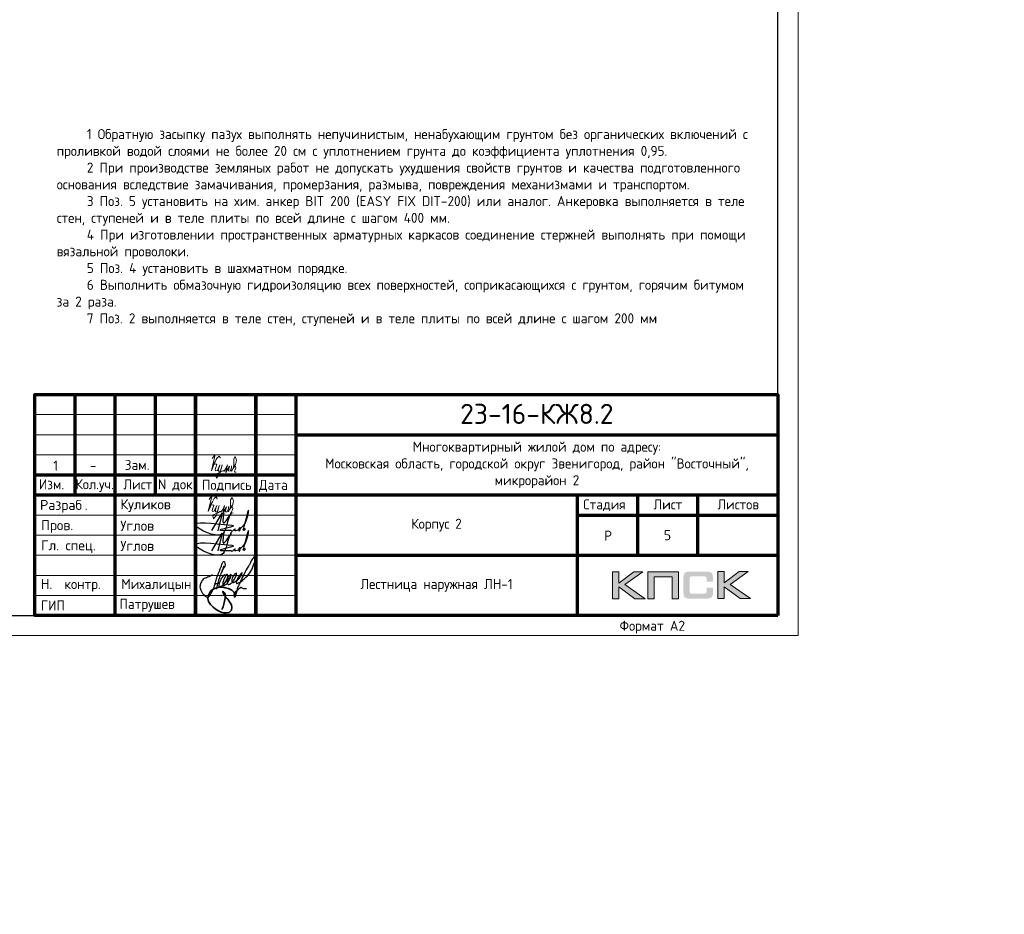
# Model space of a CAD drawing. Header units: millimetres. Extents: x 130535 to 3472113, y -52734 to 121434.
# Tile 40 of 100: x 514715 to 539227, y -14727 to 7540. Entities that reach past the tile are written whole.
import ezdxf
from ezdxf import colors
from ezdxf.entities.mleader import LeaderData, LeaderLine
from ezdxf.enums import TextEntityAlignment as Align
from ezdxf.math import Vec2, Vec3

# ---------------------------------------------------------------- set-up
doc = ezdxf.new("R2010")
doc.units = ezdxf.units.MM
for name, color, linetype, lineweight in [('0.15', 252, 'Continuous', 15), ('Standard', 7, 'Continuous', 25), ('АС-Таблицы', 7, 'Continuous', 20), ('Выноски', 20, 'Continuous', 20), ('РАЗМЕРЫ', 1, 'Continuous', 9), ('Рамка', 7, 'Continuous', 70), ('Символы 0.20', 1, 'Continuous', 20), ('Текст', 7, 'Continuous', 25), ('Текст 0.25', 82, 'Continuous', 25), ('ТОНКИЕ', 7, 'Continuous', 9)]:
    doc.layers.add(name, color=color, linetype=linetype, lineweight=lineweight)
doc.layers.add('ТОЛСТЫЕ_ОСНОВНЫЕ', color=6, linetype='Continuous')
doc.styles.add('GOST-2.304_Type-B', font='GOST_Common.ttf')
doc.styles.add('style1', font='GOST_Common.ttf', dxfattribs={"height": 500})
doc.styles.add('ГОСТ', font='isocpeur.TTF')

# ---------------------------------------------------------------- blocks, each defined once
blk = doc.blocks.new('*U5')
at = {"layer": 'ТОЛСТЫЕ_ОСНОВНЫЕ', "color": 6}
blk.add_lwpolyline([(20, 5), (589, 5), (589, 415), (20, 415)], close=True, dxfattribs=at)
at = {"layer": 'ТОНКИЕ'}
blk.add_lwpolyline([(0, 0), (594, 0), (594, 420), (0, 420)], close=True, dxfattribs=at)
at = {"layer": 'Текст', "style": 'style1'}
blk.add_text('Формат А2', height=2.5, dxfattribs=at).set_placement((549.57, 1.2))
blk = doc.blocks.new('СЛОЖНЫЙ_ОБЪЕКТ_0')
at = {"layer": 'Standard', "color": 7, "linetype": 'Continuous', "lineweight": 25}
for points, start_tangent, end_tangent in [([(-5.888, 1.589), (-5.939, 1.691), (-5.972, 1.691), (-6.022, 1.617), (-6.064, 1.496), (-6.076, 1.414), (-6.076, 1.373), (-6.09, 1.219), (-6.071, 1.071), (-6.041, 1.003), (-6.009, 0.988), (-5.985, 1.012), (-5.95, 1.047), (-5.922, 1.075), (-5.915, 1.097), (-5.843, 1.207), (-5.798, 1.324), (-5.779, 1.438), (-5.77, 1.604), (-5.809, 1.746), (-5.833, 1.77), (-5.864, 1.752), (-5.885, 1.721), (-5.913, 1.566), (-5.919, 1.492), (-5.925, 1.334), (-5.906, 1.223), (-5.871, 1.161), (-5.807, 1.124), (-5.751, 1.203), (-5.713, 1.262), (-5.692, 1.316), (-5.66, 1.414), (-5.641, 1.525), (-5.625, 1.661), (-5.641, 1.808), (-5.657, 1.824), (-5.667, 1.824), (-5.695, 1.763), (-5.714, 1.672), (-5.725, 1.541), (-5.722, 1.421), (-5.665, 1.291), (-5.617, 1.276), (-5.55, 1.31), (-5.459, 1.426), (-5.4, 1.599), (-5.374, 1.864), (-5.388, 1.981), (-5.406, 1.999), (-5.432, 1.973), (-5.463, 1.934), (-5.509, 1.789), (-5.527, 1.661), (-5.508, 1.54), (-5.457, 1.473), (-5.411, 1.463), (-5.347, 1.501), (-5.271, 1.621), (-5.193, 1.738), (-5.143, 1.879), (-5.113, 2.032), (-5.113, 2.111), (-5.121, 2.138), (-5.14, 2.12), (-5.169, 2.039), (-5.206, 1.924), (-5.241, 1.787), (-5.254, 1.679), (-5.254, 1.582), (-5.237, 1.516), (-5.219, 1.498), (-5.191, 1.482), (-5.154, 1.519), (-5.086, 1.578), (-4.953, 1.776), (-4.759, 2.173), (-4.667, 2.981), (-4.667, 3.227), (-4.687, 3.262), (-4.715, 3.262), (-4.742, 3.235), (-4.777, 3.18), (-4.872, 2.956), (-4.891, 2.749), (-4.921, 2.579), (-4.956, 2.444), (-5.001, 2.097), (-5.045, 1.672), (-5.064, 1.441), (-5.075, 1.334), (-5.055, 1.102), (-5.04, 0.878), (-5.04, 0.777), (-5.052, 0.744), (-5.068, 0.75), (-5.077, 0.776), (-5.092, 0.804), (-5.084, 1.076), (-4.938, 1.346), (-4.909, 1.375), (-4.851, 1.355), (-4.78, 1.355), (-4.616, 1.413)], (-0.169301, 0.985564), (0.921845, 0.387559)), ([(-6.577, 1.472), (-6.789, 1.26), (-6.973, 1.076), (-7.024, 0.851), (-7.024, 0.746), (-6.996, 0.632), (-6.845, 0.434), (-6.702, 0.33), (-6.548, 0.258), (-6.432, 0.258), (-6.35, 0.355), (-6.314, 0.52), (-6.284, 0.767), (-6.284, 1.007), (-6.298, 1.279), (-6.31, 1.543), (-6.302, 2.038), (-6.285, 2.303), (-6.246, 2.371), (-6.174, 2.3), (-6.144, 2.003), (-6.194, 1.851)], (-0.677851, -0.735199), (-0.339746, -0.940517)), ([(-6.181, 2.142), (-6.172, 1.967), (-6.172, 1.841), (-6.18, 1.7), (-6.18, 1.412), (-6.17, 1.216), (-6.17, 1.117), (-6.148, 0.957), (-6.119, 0.827)], (0.06248, -0.998046), (0.223108, -0.974794)), ([(-6.329, 1.089), (-6.3, 1.083), (-6.267, 1.081), (-6.233, 1.097), (-6.195, 1.113), (-6.161, 1.123), (-6.143, 1.143), (-6.118, 1.168)], (0.983291, -0.18204), (0.7365, 0.676437))]:
    blk.add_spline(points, degree=3, dxfattribs=dict(at, start_tangent=start_tangent, end_tangent=end_tangent))
blk = doc.blocks.new('Роспись')
at = {"layer": 'Текст', "color": 4}
blk.add_lwpolyline([(4.18, 0.67), (6.68, 5.03), (5.62, 0.66)], dxfattribs=at)
for points in [[(7.11, 5.14), (7.17, 2.59), (9.02, 5.2), (8.57, 4.35), (6.55, -0.29), (0.19, 1.88), (9.09, 2.02)], [(11.23, 1.12), (12.72, 3.08), (13.28, 5.66), (11.96, 0.97)], [(9.09, 2.02), (9.4, 1.96), (6.15, 0.84), (8.42, 0.77), (8.9, 0.77)], [(8.9, 0.77), (8.97, 0.64), (9.94, 1.16)], [(9.94, 1.16), (9.82, 0.79), (10.85, 0.93)], [(10.85, 0.93), (11.13, 1.44), (11.23, 1.11), (10.92, 0.57), (10.85, 0.93)], [(11.23, 1.12), (11.03, 1.05), (10.98, 1.33), (11.05, 1.41)], [(11.96, 0.97), (12.16, 0.71), (12.34, 1.19), (12.03, 1.14), (11.96, 0.97)]]:
    blk.add_spline(points, degree=3, dxfattribs=at)
blk = doc.blocks.new('11')
at = {"layer": 'Выноски'}
for p, q in [((47885, 66608), (47944, 66700)), ((47944, 66700), (47962, 66737)), ((47962, 66737), (47989, 66781)), ((47989, 66781), (48016, 66806)), ((48016, 66806), (48038, 66823)), ((48038, 66823), (48060, 66786)), ((48060, 66786), (48058, 66769))]:
    blk.add_line(p, q, dxfattribs=at)
blk.add_lwpolyline([(47863, 66761), (47937, 66865), (47843, 66458), (47885, 66564), (47905, 66616), (47954, 66628), (47979, 66606), (47957, 66539), (47937, 66487), (47947, 66458), (47991, 66470), (48051, 66611), (48041, 66569), (48023, 66505), (48023, 66448), (48065, 66448), (48090, 66529), (48110, 66608), (48043, 66369), (47972, 66275), (47954, 66344), (47991, 66389), (48078, 66431), (48142, 66470), (48154, 66441), (48204, 66512), (48246, 66606), (48209, 66455), (48204, 66418), (48295, 66574), (48265, 66463), (48265, 66455), (48312, 66453), (48342, 66529), (48347, 66584), (48337, 66465), (48349, 66453), (48401, 66569), (48443, 66616), (48461, 66678), (48466, 66727), (48436, 66811), (48399, 66754), (48399, 66618), (48389, 66549), (48374, 66507), (48416, 66564), (48441, 66576), (48451, 66524), (48433, 66482), (48419, 66453), (48424, 66428), (48458, 66421)], dxfattribs=at)
blk = doc.blocks.new('A$Cd09756da')
h = blk.add_hatch(color=0)
h.paths.add_polyline_path([(-3363, 1089), (-3590, 1089), (-3962, 809), (-3962, 1089), (-4120, 1089), (-4120, 417), (-3962, 417), (-3962, 712), (-3560, 417), (-3308, 417), (-3809, 772)])
h.paths.add_polyline_path([(-3080, 963), (-2635, 963), (-2635, 417), (-2478, 417), (-2478, 1089), (-2645, 1089), (-3236, 1089), (-3236, 930), (-3236, 417), (-3080, 417)])
h.paths.add_polyline_path([(-1340, 1093), (-1498, 1093), (-1498, 420), (-1340, 420), (-1340, 716), (-938, 420), (-686, 420), (-1187, 776), (-741, 1093), (-968, 1093), (-1340, 813)])
at = {"true_color": 0x5f007f}
blk.add_hatch(color=206, dxfattribs=at).paths.add_polyline_path([(-1629, 1018), (-1631, 1026), (-1634, 1032), (-1638, 1038), (-1641, 1044), (-1644, 1049), (-1649, 1054), (-1653, 1059), (-1657, 1063), (-1662, 1066), (-1668, 1071), (-1674, 1074), (-1681, 1077), (-1688, 1079), (-1696, 1082), (-1703, 1084), (-1721, 1088), (-1741, 1091), (-1762, 1092), (-1786, 1093), (-2187, 1093), (-2210, 1092), (-2231, 1091), (-2251, 1088), (-2268, 1084), (-2276, 1082), (-2284, 1079), (-2291, 1077), (-2297, 1073), (-2303, 1071), (-2310, 1066), (-2315, 1063), (-2319, 1059), (-2323, 1054), (-2327, 1049), (-2331, 1044), (-2335, 1038), (-2337, 1032), (-2340, 1025), (-2343, 1018), (-2345, 1010), (-2348, 994), (-2351, 976), (-2353, 956), (-2353, 934), (-2353, 580), (-2353, 557), (-2351, 537), (-2348, 519), (-2345, 502), (-2343, 495), (-2340, 488), (-2337, 481), (-2335, 474), (-2331, 469), (-2327, 463), (-2323, 459), (-2319, 454), (-2315, 450), (-2309, 446), (-2303, 443), (-2297, 439), (-2291, 436), (-2283, 434), (-2276, 431), (-2268, 429), (-2251, 425), (-2231, 423), (-2209, 421), (-2187, 420), (-1786, 420), (-1762, 421), (-1741, 422), (-1721, 425), (-1704, 428), (-1696, 431), (-1688, 433), (-1681, 436), (-1674, 439), (-1668, 442), (-1662, 446), (-1657, 450), (-1653, 454), (-1649, 458), (-1644, 463), (-1641, 468), (-1638, 474), (-1634, 481), (-1631, 487), (-1629, 495), (-1626, 502), (-1623, 519), (-1620, 537), (-1619, 557), (-1618, 580), (-1618, 691), (-1775, 691), (-1775, 600), (-1775, 594), (-1776, 588), (-1777, 582), (-1779, 577), (-1781, 572), (-1783, 568), (-1786, 564), (-1789, 560), (-1792, 557), (-1797, 554), (-1801, 552), (-1806, 550), (-1811, 548), (-1817, 548), (-1824, 547), (-1830, 546), (-2153, 546), (-2159, 547), (-2164, 548), (-2168, 550), (-2172, 552), (-2176, 555), (-2180, 557), (-2183, 561), (-2186, 565), (-2189, 569), (-2191, 573), (-2193, 578), (-2194, 583), (-2196, 593), (-2197, 602), (-2197, 925), (-2197, 931), (-2196, 936), (-2195, 941), (-2193, 946), (-2192, 950), (-2190, 954), (-2187, 957), (-2185, 961), (-2181, 963), (-2178, 966), (-2173, 968), (-2169, 970), (-2164, 971), (-2160, 972), (-2154, 972), (-2149, 972), (-1830, 972), (-1824, 972), (-1817, 972), (-1812, 970), (-1807, 969), (-1802, 967), (-1797, 965), (-1793, 961), (-1790, 958), (-1786, 954), (-1783, 950), (-1781, 946), (-1779, 941), (-1777, 936), (-1776, 931), (-1775, 925), (-1775, 918), (-1775, 844), (-1618, 844), (-1618, 934), (-1619, 956), (-1620, 976), (-1623, 994), (-1627, 1010)])
at = {"color": 0, "lineweight": 0}
for points in [[(-4120, 417), (-4120, 1089), (-3962, 1089), (-3962, 809), (-3590, 1089), (-3363, 1089), (-3809, 772), (-3308, 417), (-3560, 417), (-3962, 712), (-3962, 417), (-4120, 417)], [(-3080, 417), (-3080, 963), (-2635, 963), (-2635, 417), (-2478, 417), (-2478, 1089), (-2645, 1089), (-3236, 1089), (-3236, 930), (-3236, 417), (-3080, 417)], [(-1498, 420), (-1498, 1093), (-1340, 1093), (-1340, 813), (-968, 1093), (-741, 1093), (-1187, 776), (-686, 420), (-938, 420), (-1340, 716), (-1340, 420), (-1498, 420)]]:
    blk.add_lwpolyline(points, close=True, dxfattribs=at)
at = {"lineweight": 35}
blk.add_lwpolyline([(-13508, 523), (-13547, 578), (-13600, 632), (-13677, 670), (-13759, 693), (-13818, 702), (-13912, 702), (-14016, 676), (-14099, 633), (-14147, 575), (-14180, 499), (-14196, 424), (-14178, 345), (-14125, 271), (-14070, 216), (-14013, 165), (-13943, 121), (-13865, 83), (-13793, 64), (-13740, 64), (-13666, 78), (-13601, 136), (-13593, 202), (-13604, 266), (-13651, 344), (-13699, 405), (-13737, 443), (-13779, 503), (-13800, 532), (-13813, 569), (-13820, 591), (-13820, 601), (-13802, 592), (-13787, 577), (-13771, 554), (-13766, 528), (-13766, 443), (-13775, 355), (-13799, 285), (-13814, 219), (-13841, 149)], dxfattribs=at)
at = {"layer": 'Рамка'}
for p, q in [((-17500, 3000), (-17500, 5500)), ((-16500, 0), (-16500, 5500)), ((-15500, 3000), (-15500, 5500)), ((-14500, 0), (-14500, 5500)), ((-14500, 5500), (-14500, 0)), ((-13000, 5500), (-13000, 0)), ((-13000, 0), (-13000, 5500)), ((-12000, 5500), (-12000, 0)), ((-12000, 4500), (0, 4500)), ((-18500, 3500), (-12000, 3500)), ((-18500, 3000), (0, 3000)), ((-5000, 3000), (-5000, 0)), ((-3500, 3000), (-3500, 1500)), ((-2000, 3000), (-2000, 1500)), ((-5000, 2500), (0, 2500)), ((-5000, 2500), (0, 2500)), ((-12000, 1500), (0, 1500))]:
    blk.add_line(p, q, dxfattribs=at)
at = {"layer": 'Рамка', "lineweight": 15}
for p, q in [((-18500, 5000), (-12000, 5000)), ((-18500, 4500), (-12000, 4500)), ((-18500, 4000), (-12000, 4000)), ((-18500, 2500), (-12000, 2500)), ((-18500, 2000), (-12000, 2000)), ((-18500, 1500), (-12000, 1500)), ((-18500, 1000), (-12000, 1000)), ((-18500, 500), (-12000, 500))]:
    blk.add_line(p, q, dxfattribs=at)
at = {"layer": 'Рамка'}
blk.add_lwpolyline([(0, 0), (-18500, 0), (-18500, 5500), (0, 5500)], close=True, dxfattribs=at)
at = {"color": 18, "true_color": 0x000000, "xscale": 100, "yscale": 100, "zscale": 100}
for p in [(-14508, 2045), (-14508, 1545)]:
    blk.add_blockref('Роспись', p, dxfattribs=at)
at = {"layer": '0.15', "xscale": 462, "yscale": 462, "zscale": 462, "rotation": 339.9822667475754}
blk.add_blockref('СЛОЖНЫЙ_ОБЪЕКТ_0', (-11452, -669), dxfattribs=at)
at = {"layer": 'Выноски'}
blk.add_blockref('11', (-62024, -63871), dxfattribs=at)
at = {"color": 7, "style": 'ГОСТ'}
for s, p in [('Разраб', (-18371, 2627)), ('.', (-17258, 2627))]:
    blk.add_text(s, height=250, dxfattribs=at).set_placement(p)
at = {"layer": 'РАЗМЕРЫ', "color": 7, "char_height": 250, "attachment_point": 4, "style": 'ГОСТ'}
for s, insert in [('{\\C256;Куликов}', (-16371, 2734)), ('Пров.', (-18346, 2215)), ('Углов', (-16371, 2234)), ('Гл. спец.', (-18346, 1715)), ('Углов', (-16371, 1734))]:
    blk.add_mtext_dynamic_manual_height_columns(s, width=2000, gutter_width=1250, heights=[0], dxfattribs=dict(at, insert=insert))
at = {"layer": 'РАЗМЕРЫ', "color": 7, "linetype": 'Continuous', "char_height": 250, "width": 2000, "attachment_point": 4, "style": 'GOST-2.304_Type-B'}
for s, insert in [(' Н.  контр.', (-18500, 750)), (' Михалицын', (-16500, 750)), (' ГИП', (-18500, 250)), ('Патрушев', (-16394, 255))]:
    blk.add_mtext(s, dxfattribs=dict(at, insert=insert))
at = {"layer": 'Текст', "color": 7, "style": 'ГОСТ'}
blk.add_text('23-16-КЖ8.2', height=500, dxfattribs=at).set_placement((-6003, 5019), align=Align.MIDDLE_CENTER)
at = {"layer": 'Текст', "color": 7, "style": 'GOST-2.304_Type-B'}
for s, p in [('Изм.', (-18400, 3141)), ('Кол.уч.', (-17490, 3143)), ('Лист', (-16298, 3139)), ('N док.', (-15435, 3141)), ('Подпись', (-14340, 3127)), ('Дата', (-12920, 3127)), ('Стадия', (-4850, 2640)), ('Лист', (-3100, 2640)), ('Листов', (-1508, 2640)), ('Р', (-4328, 1863))]:
    blk.add_text(s, height=250, dxfattribs=at).set_placement(p)
at = {"layer": 'Текст', "color": 7, "linetype": 'Continuous', "lineweight": 0, "char_height": 250, "attachment_point": 5, "style": 'GOST-2.304_Type-B'}
for s, insert, width in [('Многоквартирный жилой дом по адресу:\\PМосковская область, городской округ Звенигород, район "Восточный", микрорайон 2', (-6000, 3750), 12000), ('Корпус 2', (-8500, 2250), 7000)]:
    blk.add_mtext(s, dxfattribs=dict(at, insert=insert, width=width))
blk = doc.blocks.new('*T232')
at = {"layer": 'АС-Таблицы', "color": 0, "linetype": 'ByBlock', "lineweight": -2, "transparency": 16777216}
for p, q in [((0, 0), (1500, 0)), ((0, -1000), (1500, -1000))]:
    blk.add_line(p, q, dxfattribs=at)
at = {"layer": 'АС-Таблицы', "color": 0, "linetype": 'ByBlock', "lineweight": 50, "transparency": 16777216}
for p, q in [((0, 0), (0, -1000)), ((1500, 0), (1500, -1000))]:
    blk.add_line(p, q, dxfattribs=at)
at = {"layer": 'АС-Таблицы', "color": 0, "transparency": 16777216, "insert": (750, -500), "char_height": 250, "width": 1000, "attachment_point": 5, "style": 'ГОСТ'}
blk.add_mtext('5', dxfattribs=at)
blk = doc.blocks.new('_None')

msp = doc.modelspace()

# ---------------------------------------------------------------- block references
at = {"xscale": 100, "yscale": 100, "zscale": 100}
msp.add_blockref('*U5', (474692.4, -7790.1), dxfattribs=at)
msp.add_blockref('*U5', (474692.4, -7790.1), dxfattribs=at)
at = {"lineweight": 50, "ltscale": 100}
msp.add_blockref('A$Cd09756da', (533592.4, -7290.1), dxfattribs=at)
msp.add_blockref('*T232', (530092.4, -4790.1))
at = {"layer": 'Выноски'}
msp.add_blockref('11', (471645.2, -70146.6), dxfattribs=at)

# ---------------------------------------------------------------- texts
at = {"insert": (153574.3, 18462.6), "char_height": 330, "attachment_point": 1, "style": 'ГОСТ'}
msp.add_mtext_dynamic_manual_height_columns('\\pi10055.14148;{\\H1.5152x;\\P\\pi7542.56108;Общие указания\\P\\pi1650;}1.^IРабочая документация разработана в соответствии с заданием на проектирование, требованиями действующих технических регламентов, стандартов, сводов правил и других документов, содержащих установленные требования.\\P2.^IРабочая документация выполнена в соответствии со следующими нормативными и техническими документами:\\P-^IСП 20.13330.2016 "Нагрузки и Воздействия";\\P-^IСП 63.13330.2012 "Бетонные и железобетонные конструкции. Основные положения";\\P-^IСП 22.13330.2016 "Основания зданий и сооружений";\\P-^IСП 45.13330.2012 "Земляные сооружения, основания и фундаменты".\\P3.   За относительную отметку 0,000 принята отметка чистого пола первого этажа.\\P4.^IПеречень видов работ, для которых необходимо составлять акты освидетельствования скрытых работ:\\P-^Iармирование конструкций;\\P-^Iосвидетельствование опалубки перед бетонированием;\\P-^Iвыполнение сварочных работ;\\P-^Iотбор контрольных проб бетона;\\P-^Iсоответствие законченных железобетонных конструкций проекту с отображением качества работ;\\P-^Iустройство монолитных конструкций, выполняемых в зимнее время;  \\P\\pi0;        -    устройство гидроизоляции;\\P\\pi1650;-^Iуплотнение грунтов и обратную засыпку.\\PЗапрещается выполнение последующих работ при отсутствии актов освидетельствования предшествующих скрытых работ во всех случаях.\\P\\pi0;        5. Проект рассчитан на производство работ в период положительных температур. В случае выполнения работ при отрицательных температурах необходимо выполнять требования СНиП часть 3 по производству работ и ППР.\\P        6. При минимальной температуре воздуха до минус 15°С допускается:\\P\\pi1650;-выдерживание бетона в конструкции методом термоса, при предварительном разогреве бетонной смеси;\\P -форсированный электроразогрев бетона в конструкции с повторным уплотнением.\\PПри минимальной температуре воздуха до минус 25°С допускается:\\P -обогрев бетона в греющей опалубке с помощью низкотемпературных электронагревателей;\\P -электродный сквозной прогрев бетона;\\P -электрообогрев с помощью греющего провода.', width=18460.283, gutter_width=5800, heights=[33815.2], dxfattribs=at)
at = {"color": 1, "linetype": 'Continuous', "lineweight": 30, "insert": (525092.4, -6540.1), "char_height": 250, "width": 7000, "attachment_point": 5, "style": 'GOST-2.304_Type-B'}
msp.add_mtext('{\\C0;Лестница наружная ЛН-1}', dxfattribs=at)
at = {"layer": 'Текст', "color": 7, "style": 'GOST-2.304_Type-B'}
for s, p in [('Зам.', (517330.2, -3666.2)), ('1', (515551.2, -3684.2)), ('-', (516461.2, -3682.7))]:
    msp.add_text(s, height=250, dxfattribs=at).set_placement(p)
at = {"layer": 'Текст 0.25', "char_height": 250, "attachment_point": 1, "style": 'GOST-2.304_Type-B'}
for s, insert in [('\\pi750;1 Обратную засыпку пазух выполнять непучинистым, ненабухающим грунтом без органических включений с проливкой водой слоями не более 20 см с уплотнением грунта до коэффициента уплотнения 0,95.\\P2 При производстве земляных работ не допускать ухудшения свойств грунтов и качества подготовленного основания вследствие замачивания, промерзания, размыва, повреждения механизмами и транспортом.\\P3 Поз. 5 установить на хим. анкер BIT 200 (EASY FIX DIT-200) или аналог. Анкеровка выполняется в теле стен и в теле плиты по всей длине с шагом 400 мм.\\P4 При изготовлении пространственных арматурных каркасов соединение стержней выполнять при помощи вязальной проволоки. \\P5 Поз. 4 установить в шахматном порядке.\\P6 Выполнить обмазочную гидроизоляцию всех поверхностей, соприкасающихся с грунтом, горячим битумом за 2 раза.', (385539.3, 4816.9)), ('\\pi750;1 Обратную засыпку пазух выполнять непучинистым, ненабухающим грунтом без органических включений с проливкой водой слоями не более 20 см с уплотнением грунта до коэффициента уплотнения 0,95.\\P2 При производстве земляных работ не допускать ухудшения свойств грунтов и качества подготовленного основания вследствие замачивания, промерзания, размыва, повреждения механизмами и транспортом.\\P3 Поз. 5 установить на хим. анкер BIT 200 (EASY FIX DIT-200) или аналог. Анкеровка выполняется в теле стен и в теле плиты по всей длине с шагом 400 мм.\\P4 При изготовлении пространственных арматурных каркасов соединение стержней выполнять при помощи вязальной проволоки. \\P5 Поз. 4 установить в шахматном порядке.\\P6 Выполнить обмазочную гидроизоляцию всех поверхностей, соприкасающихся с грунтом, горячим битумом за 2 раза.', (451078.6, 4816.9)), ('\\pi750;1 Обратную засыпку пазух выполнять непучинистым, ненабухающим грунтом без органических включений с проливкой водой слоями не более 20 см с уплотнением грунта до коэффициента уплотнения 0,95.\\P2 При производстве земляных работ не допускать ухудшения свойств грунтов и качества подготовленного основания вследствие замачивания, промерзания, размыва, повреждения механизмами и транспортом.\\P3 Поз. 5 установить на хим. анкер BIT 200 (EASY FIX DIT-200) или аналог. Анкеровка выполняется в теле стен, ступеней и в теле плиты по всей длине с шагом 400 мм.\\P4 При изготовлении пространственных арматурных каркасов соединение стержней выполнять при помощи вязальной проволоки. \\P5 Поз. 4 установить в шахматном порядке.\\P6 Выполнить обмазочную гидроизоляцию всех поверхностей, соприкасающихся с грунтом, горячим битумом за 2 раза.\\P7 Поз. 2 выполняется в теле стен, ступеней и в теле плиты по всей длине с шагом 200 мм', (515636.1, 4816.9))]:
    msp.add_mtext_dynamic_manual_height_columns(s, width=17507.725, gutter_width=1250, heights=[0], dxfattribs=dict(at, insert=insert))

# ---------------------------------------------------------------- leaders
at = {"layer": 'Символы 0.20', "ltscale": 100}
ml = msp.add_multileader_mtext('Standard', dxfattribs=at)
ml.set_content('Щебень фр.20-40', color=256, style='ГОСТ')
ml.set_leader_properties(color=256, linetype='ByLayer', lineweight=-1)
ml.set_arrow_properties(name='NONE')
ml.build(insert=Vec2(0, 0))
ml.multileader.update_dxf_attribs({"text_left_attachment_type": 6, "text_right_attachment_type": 6, "dogleg_length": 2.5, "arrow_head_size": 45, "scale": 100})
ctx = ml.context
ctx.base_point, ctx.scale, ctx.char_height, ctx.arrow_head_size, ctx.landing_gap_size, ctx.plane_origin = Vec3(443794.3, 5890.3), 100, 300, 45, 22.5, Vec3(437897.8, 2579.9)
ctx.left_attachment, ctx.right_attachment = 6, 6
notes = []
notes.append((ctx, [(1, (1, 1, 0), (443544.3, 5890.3), (1, 0), 250, [(0, [(441793.3, 7316.8)], 0, [])])]))
ctx.mtext.insert, ctx.mtext.width, ctx.mtext.flow_direction = Vec3(443816.8, 6280.3), 2129.129, 5
ml = msp.add_multileader_mtext('Standard', dxfattribs=at)
ml.set_content('Щебень фр.20-40', color=256, style='ГОСТ')
ml.set_leader_properties(color=256, linetype='ByLayer', lineweight=-1)
ml.set_arrow_properties(name='NONE')
ml.build(insert=Vec2(0, 0))
ml.multileader.update_dxf_attribs({"text_left_attachment_type": 6, "text_right_attachment_type": 6, "dogleg_length": 2.5, "arrow_head_size": 45, "scale": 100})
ctx = ml.context
ctx.base_point, ctx.scale, ctx.char_height, ctx.arrow_head_size, ctx.landing_gap_size, ctx.plane_origin = Vec3(378255, 5560.4), 100, 300, 45, 22.5, Vec3(372358.5, 2249.9)
ctx.left_attachment, ctx.right_attachment = 6, 6
notes.append((ctx, [(1, (1, 1, 0), (378005, 5560.4), (1, 0), 250, [(0, [(376254, 6986.9)], 0, [])])]))
ctx.mtext.insert, ctx.mtext.width, ctx.mtext.flow_direction = Vec3(378277.5, 5950.4), 2129.129, 5
for ctx, leaders in notes:
    for number, flags, end, landing, length, lines in leaders:
        leader = LeaderData()
        leader.index, (leader.has_last_leader_line, leader.has_dogleg_vector, leader.attachment_direction) = number, flags
        leader.last_leader_point, leader.dogleg_vector, leader.dogleg_length = Vec3(end), Vec3(landing), length
        for number, points, colour, breaks in lines:
            line = LeaderLine()
            line.index, line.vertices, line.color, line.breaks = number, Vec3.list(points), colors.encode_raw_color(colour), breaks
            leader.lines.append(line)
        ctx.leaders.append(leader)

doc.saveas('drawing.dxf')
